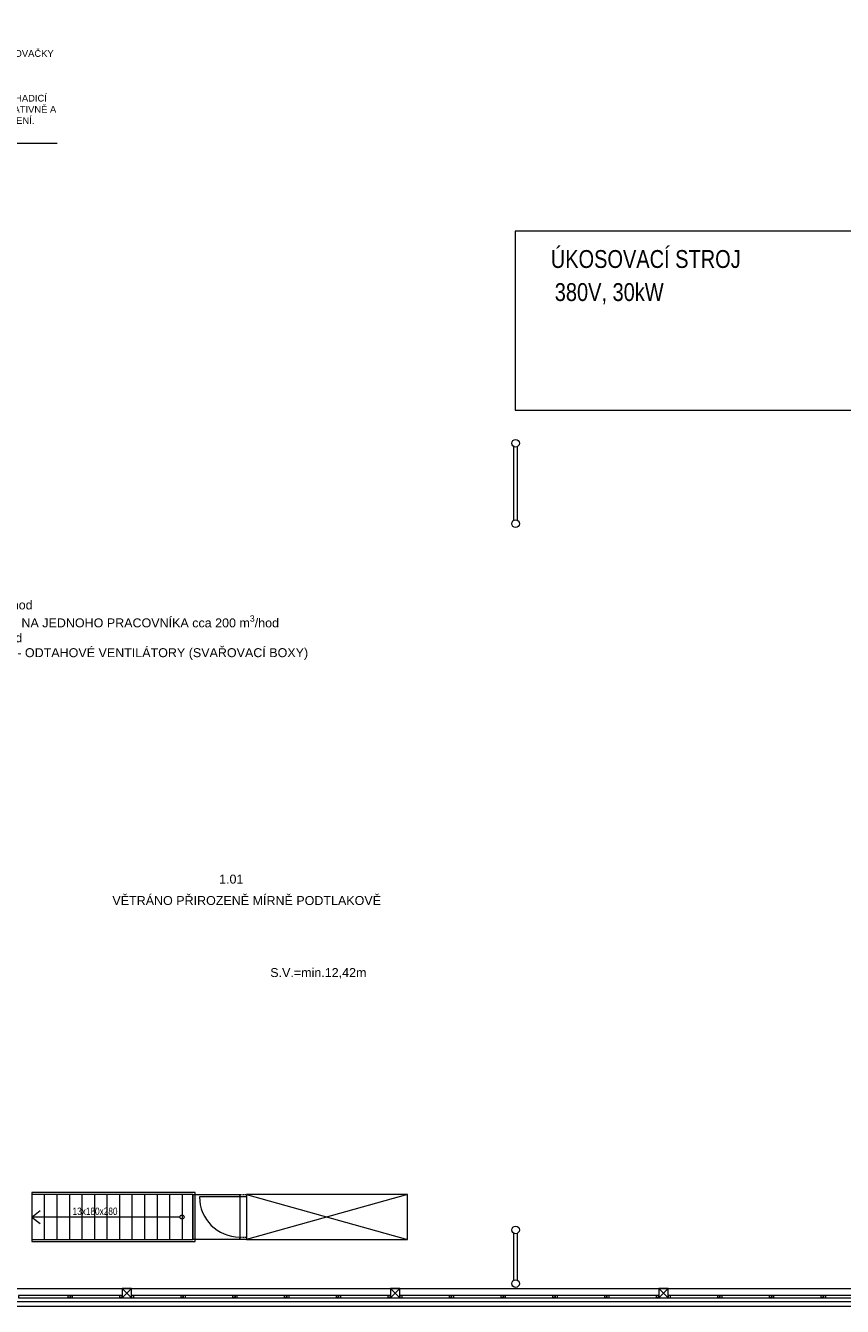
# Model space of a CAD drawing. Header units: millimetres. Extents: x 918337 to 1269480, y -257156 to -67477.
# Tile 7 of 114: x 968206 to 986471, y -174275 to -145624. Entities that reach past the tile are written whole.
import ezdxf

# ---------------------------------------------------------------- set-up
doc = ezdxf.new("R2010")
doc.units = ezdxf.units.MM
doc.linetypes.add('ČÁRKOVANÁ', pattern=[19.05, 12.7, -6.35])
doc.layers.get('0').update_dxf_attribs({"color": 8, "lineweight": 9})
for name, color, linetype, lineweight in [('1VZT - LEGENDY', 7, 'Continuous', 13), ('LEGENDY', 7, 'Continuous', 9), ('St_kóty', 132, 'Continuous', 18), ('St_plocha_místnosti', 3, 'Continuous', 18)]:
    doc.layers.add(name, color=color, linetype=linetype, lineweight=lineweight)
doc.styles.add('Andy', font='arial.ttf')
doc.styles.get("Standard").update_dxf_attribs({"font": 'arial.ttf'})

# ---------------------------------------------------------------- blocks, each defined once
blk = doc.blocks.new('EDWED')
at = {"color": 8}
for p, q in [((941867, -245134), (929867, -245134)), ((929867, -245134), (929867, -249134)), ((929867, -249134), (941867, -249134))]:
    blk.add_line(p, q, dxfattribs=at)
at = {"color": 8, "lineweight": 18, "ltscale": 2}
for p, q in [((929837, -251600), (929837, -249950)), ((929917, -251600), (929917, -249950)), ((929837, -268600), (929837, -267550)), ((929917, -268600), (929917, -267550))]:
    blk.add_line(p, q, dxfattribs=at)
at = {"color": 8, "ltscale": 2}
for p, q in [((872807, -268785), (942557, -268785)), ((921287, -268785), (921077, -268785)), ((921077, -268785), (921077, -268995)), ((921077, -268995), (921287, -268785)), ((921077, -268785), (921287, -268995)), ((921077, -268995), (921287, -268995)), ((921287, -268995), (921287, -268785)), ((927287, -268785), (927077, -268785)), ((927077, -268785), (927077, -268995)), ((927077, -268995), (927287, -268785)), ((927077, -268785), (927287, -268995)), ((927077, -268995), (927287, -268995)), ((927287, -268995), (927287, -268785)), ((933287, -268785), (933077, -268785)), ((933077, -268785), (933077, -268995)), ((933077, -268995), (933287, -268785)), ((933077, -268785), (933287, -268995)), ((933077, -268995), (933287, -268995)), ((933287, -268995), (933287, -268785)), ((942557, -269085), (872807, -269085)), ((942557, -269185), (872807, -269185))]:
    blk.add_line(p, q, dxfattribs=at)
at = {"color": 8}
for points in [[(918761, -268995), (919919, -268995), (919919, -268945), (918761, -268945)], [(919919, -268995), (919869, -268995), (919869, -268945), (919919, -268945)], [(919919, -268995), (921077, -268995), (921077, -268945), (919919, -268945)], [(919919, -268995), (919919, -268995), (919919, -268945), (919919, -268945)], [(919919, -268995), (919969, -268995), (919969, -268945), (919919, -268945)], [(921077, -268995), (921027, -268995), (921027, -268945), (921077, -268945)], [(921287, -268995), (922445, -268995), (922445, -268945), (921287, -268945)], [(921287, -268995), (921337, -268995), (921337, -268945), (921287, -268945)], [(922445, -268995), (922395, -268995), (922395, -268945), (922445, -268945)], [(922445, -268995), (923603, -268995), (923603, -268945), (922445, -268945)], [(922445, -268995), (922445, -268995), (922445, -268945), (922445, -268945)], [(922445, -268995), (922495, -268995), (922495, -268945), (922445, -268945)], [(923603, -268995), (923553, -268995), (923553, -268945), (923603, -268945)], [(923603, -268995), (924761, -268995), (924761, -268945), (923603, -268945)], [(923603, -268995), (923603, -268995), (923603, -268945), (923603, -268945)], [(923603, -268995), (923653, -268995), (923653, -268945), (923603, -268945)], [(924761, -268995), (924711, -268995), (924711, -268945), (924761, -268945)], [(924761, -268995), (925919, -268995), (925919, -268945), (924761, -268945)], [(924761, -268995), (924761, -268995), (924761, -268945), (924761, -268945)], [(924761, -268995), (924811, -268995), (924811, -268945), (924761, -268945)], [(925919, -268995), (925869, -268995), (925869, -268945), (925919, -268945)], [(925919, -268995), (927077, -268995), (927077, -268945), (925919, -268945)], [(925919, -268995), (925919, -268995), (925919, -268945), (925919, -268945)], [(925919, -268995), (925969, -268995), (925969, -268945), (925919, -268945)], [(927077, -268995), (927027, -268995), (927027, -268945), (927077, -268945)], [(927287, -268995), (928445, -268995), (928445, -268945), (927287, -268945)], [(927287, -268995), (927337, -268995), (927337, -268945), (927287, -268945)], [(928445, -268995), (928395, -268995), (928395, -268945), (928445, -268945)], [(928445, -268995), (929603, -268995), (929603, -268945), (928445, -268945)], [(928445, -268995), (928445, -268995), (928445, -268945), (928445, -268945)], [(928445, -268995), (928495, -268995), (928495, -268945), (928445, -268945)], [(929603, -268995), (929553, -268995), (929553, -268945), (929603, -268945)], [(929603, -268995), (930761, -268995), (930761, -268945), (929603, -268945)], [(929603, -268995), (929603, -268995), (929603, -268945), (929603, -268945)], [(929603, -268995), (929653, -268995), (929653, -268945), (929603, -268945)], [(930761, -268995), (930711, -268995), (930711, -268945), (930761, -268945)], [(930761, -268995), (931919, -268995), (931919, -268945), (930761, -268945)], [(930761, -268995), (930761, -268995), (930761, -268945), (930761, -268945)], [(930761, -268995), (930811, -268995), (930811, -268945), (930761, -268945)], [(931919, -268995), (931869, -268995), (931869, -268945), (931919, -268945)], [(931919, -268995), (933077, -268995), (933077, -268945), (931919, -268945)], [(931919, -268995), (931919, -268995), (931919, -268945), (931919, -268945)], [(931919, -268995), (931969, -268995), (931969, -268945), (931919, -268945)], [(933077, -268995), (933027, -268995), (933027, -268945), (933077, -268945)], [(933287, -268995), (934445, -268995), (934445, -268945), (933287, -268945)], [(933287, -268995), (933337, -268995), (933337, -268945), (933287, -268945)], [(934445, -268995), (934395, -268995), (934395, -268945), (934445, -268945)], [(934445, -268995), (935603, -268995), (935603, -268945), (934445, -268945)], [(934445, -268995), (934445, -268995), (934445, -268945), (934445, -268945)], [(934445, -268995), (934495, -268995), (934495, -268945), (934445, -268945)], [(935603, -268995), (935553, -268995), (935553, -268945), (935603, -268945)], [(935603, -268995), (936761, -268995), (936761, -268945), (935603, -268945)], [(935603, -268995), (935603, -268995), (935603, -268945), (935603, -268945)], [(935603, -268995), (935653, -268995), (935653, -268945), (935603, -268945)], [(936761, -268995), (936711, -268995), (936711, -268945), (936761, -268945)], [(936761, -268995), (937919, -268995), (937919, -268945), (936761, -268945)], [(936761, -268995), (936761, -268995), (936761, -268945), (936761, -268945)], [(936761, -268995), (936811, -268995), (936811, -268945), (936761, -268945)]]:
    blk.add_lwpolyline(points, close=True, dxfattribs=at)
at = {"color": 8, "ltscale": 2}
for centre in [(929877, -249875), (929877, -251675), (929877, -267475), (929877, -268675)]:
    blk.add_circle(centre, 85, dxfattribs=at)
at = {"color": 8, "width": 0.8}
for s, p in [('ÚKOSOVACÍ STROJ', (930663, -245954)), ('380V, 30kW', (930752, -246694))]:
    blk.add_text(s, height=400, dxfattribs=at).set_placement(p)
at = {"color": 8, "ltscale": 2, "style": 'Andy'}
blk.add_text('S.V.=min.12,42m', height=200, dxfattribs=at).set_placement((924390, -261817))
blk = doc.blocks.new('SCSDCSDCSCSCSCSCS')
at = {"color": 8, "ltscale": 2}
for p, q in [((-214311, -1085679), (-214311, -1086779)), ((-210711, -1085729), (-214311, -1085729)), ((-214031, -1085729), (-214031, -1086729)), ((-213751, -1085729), (-213751, -1086729)), ((-213471, -1085729), (-213471, -1086729)), ((-213191, -1085729), (-213191, -1086729)), ((-212911, -1085729), (-212911, -1086729)), ((-212631, -1085729), (-212631, -1086729)), ((-212351, -1085729), (-212351, -1086729)), ((-212071, -1085729), (-212071, -1086729)), ((-211791, -1085729), (-211791, -1086729)), ((-211511, -1085729), (-211511, -1086729)), ((-211231, -1085729), (-211231, -1086729)), ((-210951, -1085729), (-210951, -1086729)), ((-210711, -1086729), (-210711, -1085729)), ((-214311, -1086729), (-210711, -1086729))]:
    blk.add_line(p, q, dxfattribs=at)
for points in [[(-182091, -1078999), (-181591, -1078999)], [(-214311, -1086779), (-210661, -1086779), (-210661, -1085679), (-214311, -1085679)], [(-209661, -1085779), (-210561, -1085779)]]:
    blk.add_lwpolyline(points, dxfattribs=at)
at = {"color": 8}
for points in [[(-180331, -1081289), (-179531, -1081289)], [(-180331, -1081289), (-180331, -1082089)]]:
    blk.add_lwpolyline(points, dxfattribs=at)
at = {"color": 8, "lineweight": 18}
for points in [[(-210711, -1085729), (-210711, -1086729)], [(-209511, -1085729), (-205911, -1086729)], [(-205911, -1085729), (-209511, -1086729)], [(-214311, -1086229), (-214126, -1086081)], [(-210995, -1086229), (-214311, -1086229)], [(-214311, -1086229), (-214126, -1086376)]]:
    blk.add_lwpolyline(points, dxfattribs=at)
at = {"color": 8, "linetype": 'ČÁRKOVANÁ'}
blk.add_lwpolyline([(-210711, -1085729), (-209661, -1085729), (-209661, -1086729), (-210711, -1086729)], dxfattribs=at)
at = {"color": 8, "linetype": 'ČÁRKOVANÁ', "ltscale": 2}
for points in [[(-209661, -1085779), (-209661, -1085729), (-209511, -1085729), (-209511, -1085779)], [(-209661, -1086729), (-209661, -1086679), (-209511, -1086679), (-209511, -1086729)]]:
    blk.add_lwpolyline(points, close=True, dxfattribs=at)
for points in [[(-209661, -1085779), (-209661, -1086679)], [(-209511, -1085779), (-209511, -1086679)]]:
    blk.add_lwpolyline(points, dxfattribs=at)
at = {"color": 8, "ltscale": 2}
blk.add_lwpolyline([(-205911, -1086729), (-205911, -1085729), (-209511, -1085729), (-209511, -1086729)], close=True, dxfattribs=at)
at = {"color": 8, "lineweight": 18}
blk.add_circle((-210951, -1086229), 44.2, dxfattribs=at)
at = {"color": 8}
blk.add_arc((-180331, -1081289), 800, 270, 0, dxfattribs=at)
at = {"color": 8, "ltscale": 2}
blk.add_arc((-209661, -1085779), 900, 180, 270, dxfattribs=at)
at = {"color": 8, "ltscale": 2, "width": 0.8}
blk.add_text('13x180x280', height=165, dxfattribs=at).set_placement((-213399, -1086183))

msp = doc.modelspace()

# ---------------------------------------------------------------- linework, layer by layer
at = {"layer": '1VZT - LEGENDY', "ltscale": 0.1}
msp.add_line((968911.4, -148259.7), (962713.8, -148259.7), dxfattribs=at)

# ---------------------------------------------------------------- block references
msp.add_blockref('EDWED', (49287.2, 94909.3))
at = {"layer": 'St_kóty', "lineweight": 18}
msp.add_blockref('SCSDCSDCSCSCSCSCS', (1182655.4, 913953), dxfattribs=at)

# ---------------------------------------------------------------- texts
at = {"layer": '1VZT - LEGENDY', "lineweight": 5, "insert": (962825.4, -145672), "char_height": 150, "attachment_point": 1}
msp.add_mtext_dynamic_manual_height_columns('{\\LZAŘÍZENÍ Č.4.01 FILTERBOX NEDERMAN\\P}-FILTERBOX WALL A 400V/3PH/50HZ/ N29 /PNEU\\P-JEDNOTKA UMÍSTĚNA KONZOLI PORTÁLU NAVAŘOVAČKY\\P-ELEKTRICKÝ PŘÍKON  2,2 kW \\P-HMOTNOST 120 kg\\P-SOUČÁSTÍ ZAŘÍZENÍ:\\P-ODSÁVACÍ POLOHOVATELNÉ RAMENO NEX HD S HADICÍ\\P{\\C1;-ZADAVATEL UMOŽŇUJE POUŽITÍ I JINÝCH\\~KVALITATIVNĚ A TECHNICKY\\~ROVNOCENNÝCH\\~NEBO\\~LEPŠÍCH ŘEŠENÍ.}', width=7941.607, gutter_width=12.5, heights=[0], dxfattribs=at)
at = {"layer": 'LEGENDY', "lineweight": 5, "char_height": 200, "attachment_point": 7}
for s, width, heights, insert in [('\\A1;{\\LVĚTRÁNÍ VÝROBNÍ HALY\\P}-VĚTRÁNO PŘIROZENĚ cca 0,5 x 1/hod\\P-MNOŽSTVÍ ČERSTVÉHO VZDUCHU NA JEDNOHO PRACOVNÍKA cca 200 m{\\H0.7x;\\S3^ ;}/hod\\P-CELKOVÉ MNOŽSTVÍ 10,000  m³/hod\\P-ODVOD VZDUCHU POD STROPEM - ODTAHOVÉ VENTILÁTORY (SVAŘOVACÍ BOXY)', 12990.892, [2381.5], (963239.6, -159811.9)), ('\\A1;VĚTRÁNO PŘIROZENĚ MÍRNĚ PODTLAKOVĚ', 10186.588, [2614.2], (970146.6, -165298.7))]:
    msp.add_mtext_dynamic_manual_height_columns(s, width=width, gutter_width=0, heights=heights, dxfattribs=dict(at, insert=insert))
at = {"layer": 'St_plocha_místnosti', "ltscale": 2, "style": 'Andy'}
msp.add_text('1.01', height=200, dxfattribs=at).set_placement((972532.7, -164816.7))

doc.saveas('drawing.dxf')
